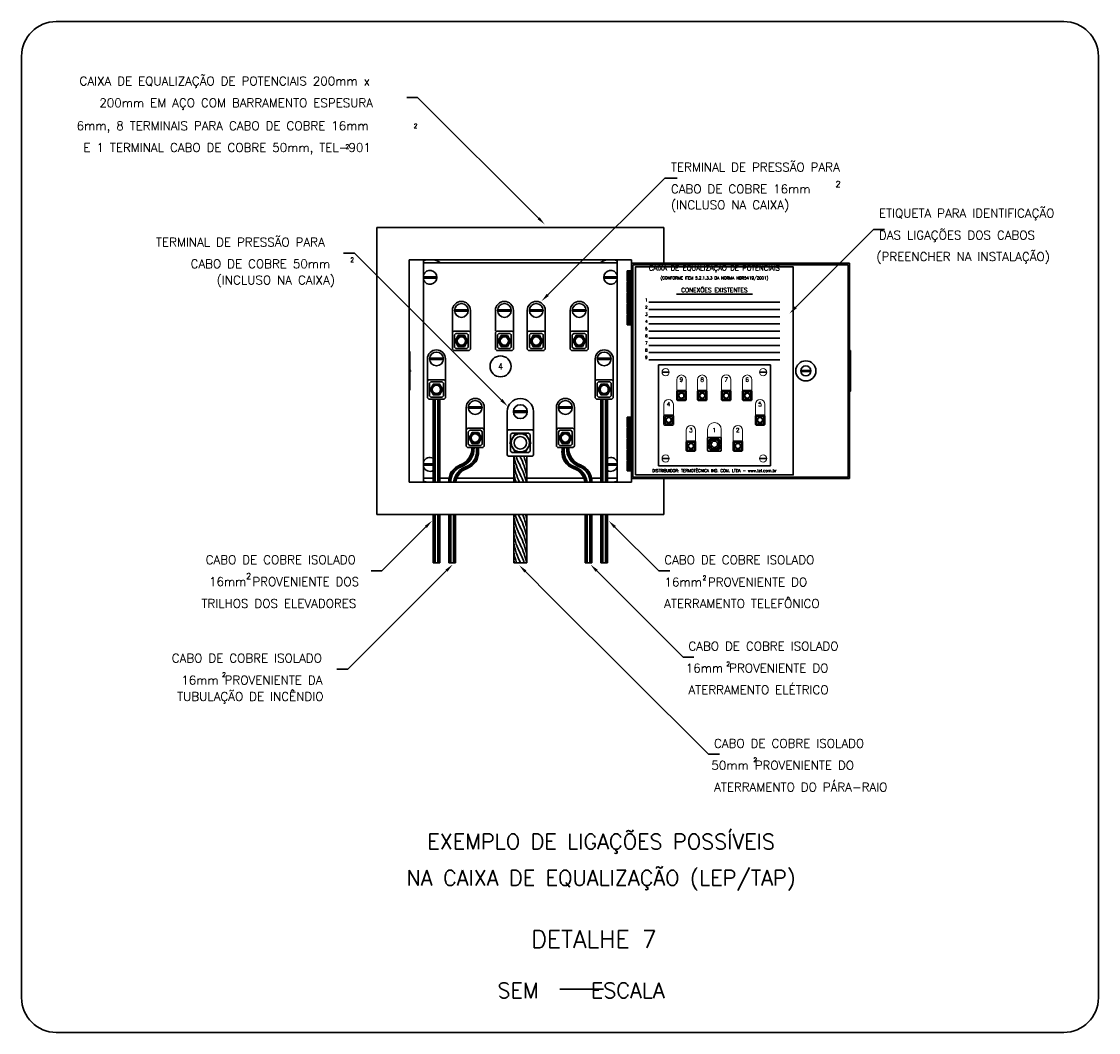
# Model space of a CAD drawing. Header units: millimetres. Extents: x 659 to 1031, y -73 to 11.
# Tile 116 of 141: x 954 to 979, y -47 to -23. Entities that reach past the tile are written whole.
import ezdxf

# ---------------------------------------------------------------- set-up
doc = ezdxf.new("R2010")
doc.units = ezdxf.units.MM
doc.header["$MEASUREMENT"] = 0
doc.linetypes.add('NULL', pattern=[0])
for name, color, linetype, lineweight in [('C01', 1, 'Continuous', 30), ('C015', 14, 'Continuous', 5), ('C02', 2, 'Continuous', 30), ('C025', 54, 'Continuous', 5), ('C03', 3, 'Continuous', 30), ('C04', 4, 'Continuous', 30), ('C05', 4, 'Continuous', 30), ('P-MARGEM', 4, 'Continuous', 30)]:
    doc.layers.add(name, color=color, linetype=linetype, lineweight=lineweight)
doc.styles.add('ROMANS', font='ROMANS')

msp = doc.modelspace()

# ---------------------------------------------------------------- hatches: boundary and pattern name
at = {"layer": 'C02', "linetype": 'Continuous'}
for points in [[(966.384, -27.911), (966.337, -27.958), (966.502, -28.076), (966.384, -27.911), (966.384, -27.911)], [(966.548, -29.675), (966.595, -29.722), (966.43, -29.84), (966.547, -29.675), (966.547, -29.675)], [(972.29, -30.005), (972.243, -29.958), (972.125, -30.122), (972.29, -30.005), (972.29, -30.005)], [(965.535, -32.089), (965.487, -32.136), (965.652, -32.254), (965.535, -32.089), (965.535, -32.089)], [(963.751, -34.999), (963.798, -35.047), (963.917, -34.882), (963.751, -34.999), (963.751, -34.999)], [(968.136, -35.002), (968.089, -35.049), (967.971, -34.885), (968.136, -35.002), (968.136, -35.002)], [(964.224, -36.005), (964.272, -36.052), (964.39, -35.887), (964.224, -36.005), (964.224, -36.005)], [(966.036, -36.071), (966.083, -36.024), (965.919, -35.906), (966.036, -36.071), (966.036, -36.071)], [(967.72, -36.007), (967.673, -36.055), (967.554, -35.89), (967.72, -36.007), (967.72, -36.007)]]:
    msp.add_hatch(color=2, dxfattribs=at).paths.add_polyline_path(points)

# ---------------------------------------------------------------- linework, layer by layer
at = {"layer": 'C01'}
for p, q in [((968.166, -28.962), (963.719, -28.962)), ((968.423, -29.37), (968.423, -29.152)), ((968.456, -29.37), (968.456, -29.152)), ((968.423, -29.62), (968.423, -29.403)), ((968.43, -29.395), (968.43, -29.378)), ((968.456, -29.62), (968.456, -29.403)), ((968.423, -29.871), (968.423, -29.653)), ((968.43, -29.645), (968.43, -29.628)), ((968.456, -29.871), (968.456, -29.653)), ((968.423, -30.121), (968.423, -29.904)), ((968.43, -29.895), (968.43, -29.879)), ((968.456, -30.121), (968.456, -29.904)), ((965.37, -30.531), (965.37, -30.053)), ((965.784, -30.053), (965.784, -30.563)), ((966.102, -30.563), (966.102, -30.053)), ((966.516, -30.053), (966.516, -30.563)), ((968.423, -30.371), (968.423, -30.154)), ((968.43, -30.146), (968.43, -30.129)), ((968.456, -30.371), (968.456, -30.154)), ((973.47, -30.97), (973.47, -31.914)), ((963.956, -32.09), (963.956, -33.995)), ((963.989, -32.09), (963.989, -33.995)), ((964.046, -32.09), (964.046, -33.995)), ((964.078, -32.09), (964.078, -33.995)), ((967.807, -32.09), (967.807, -33.995)), ((967.84, -32.09), (967.84, -33.995)), ((967.897, -32.09), (967.897, -33.995)), ((967.93, -32.09), (967.93, -33.995)), ((965.64, -32.823), (965.64, -32.377)), ((966.245, -32.377), (966.245, -32.823)), ((966.77, -32.791), (966.77, -32.281)), ((967.184, -32.281), (967.184, -32.791)), ((968.423, -32.512), (968.423, -32.73)), ((968.456, -32.512), (968.456, -32.73)), ((968.423, -32.763), (968.423, -32.98)), ((968.43, -32.738), (968.43, -32.755)), ((968.456, -32.763), (968.456, -32.98)), ((968.423, -33.013), (968.423, -33.231)), ((968.43, -32.988), (968.43, -33.005)), ((968.456, -33.013), (968.456, -33.231)), ((964.937, -33.287), (964.937, -33.204)), ((964.97, -33.287), (964.97, -33.204)), ((966.916, -33.287), (966.916, -33.204)), ((966.949, -33.287), (966.949, -33.204)), ((968.423, -33.264), (968.423, -33.481)), ((968.43, -33.239), (968.43, -33.255)), ((968.456, -33.264), (968.456, -33.481)), ((968.423, -33.514), (968.423, -33.731)), ((968.43, -33.489), (968.43, -33.506)), ((968.456, -33.514), (968.456, -33.731)), ((963.719, -33.904), (963.94, -33.904)), ((964.095, -33.904), (964.305, -33.904)), ((964.485, -33.904), (965.793, -33.904)), ((966.093, -33.904), (967.401, -33.904)), ((967.581, -33.904), (967.791, -33.904)), ((967.946, -33.904), (968.166, -33.904)), ((963.956, -34.736), (963.956, -35.848)), ((963.989, -34.736), (963.989, -35.848)), ((964.046, -34.736), (964.046, -35.848)), ((964.078, -34.736), (964.078, -35.848)), ((964.316, -34.736), (964.316, -35.848)), ((964.349, -34.736), (964.349, -35.848)), ((964.405, -34.736), (964.405, -35.848)), ((964.438, -34.736), (964.438, -35.848)), ((967.448, -34.736), (967.448, -35.848)), ((967.481, -34.736), (967.481, -35.848)), ((967.537, -34.736), (967.537, -35.848)), ((967.57, -34.736), (967.57, -35.848)), ((967.807, -34.736), (967.807, -35.848)), ((967.84, -34.736), (967.84, -35.848)), ((967.897, -34.736), (967.897, -35.848)), ((967.93, -34.736), (967.93, -35.848))]:
    msp.add_line(p, q, dxfattribs=at)
for points in [[(963.724, -29.278), (964.011, -29.278), (964.011, -29.309), (963.724, -29.309), (963.724, -29.278)], [(968.161, -29.278), (967.875, -29.278), (967.875, -29.309), (968.161, -29.309), (968.161, -29.278)], [(964.447, -30.037), (964.733, -30.037), (964.733, -30.069), (964.447, -30.069), (964.447, -30.037)], [(965.433, -30.037), (965.72, -30.037), (965.72, -30.069), (965.433, -30.069), (965.433, -30.037)], [(966.166, -30.037), (966.452, -30.037), (966.452, -30.069), (966.166, -30.069), (966.166, -30.037)], [(967.152, -30.037), (967.439, -30.037), (967.439, -30.069), (967.152, -30.069), (967.152, -30.037)], [(963.874, -31.151), (964.161, -31.151), (964.161, -31.183), (963.874, -31.183), (963.874, -31.151)], [(967.725, -31.151), (968.012, -31.151), (968.012, -31.183), (967.725, -31.183), (967.725, -31.151)], [(964.765, -32.265), (965.052, -32.265), (965.052, -32.297), (964.765, -32.297), (964.765, -32.265)], [(965.8, -32.361), (966.086, -32.361), (966.086, -32.393), (965.8, -32.393), (965.8, -32.361)], [(965.8, -32.361), (966.086, -32.361), (966.086, -32.393), (965.8, -32.393), (965.8, -32.361)], [(966.834, -32.265), (967.12, -32.265), (967.12, -32.297), (966.834, -32.297), (966.834, -32.265)]]:
    msp.add_lwpolyline(points, close=True, dxfattribs=at)
for points in [[(964.383, -30.563), (964.383, -30.053)], [(964.797, -30.053), (964.797, -30.563)], [(967.088, -30.563), (967.088, -30.053)], [(967.502, -30.053), (967.502, -30.563)], [(963.81, -31.677), (963.81, -31.167)], [(964.224, -31.167), (964.224, -31.677)], [(967.661, -31.677), (967.661, -31.167)], [(968.075, -31.167), (968.075, -31.677)], [(964.702, -32.791), (964.702, -32.281)], [(965.115, -32.281), (965.115, -32.791)], [(963.94, -33.606), (963.724, -33.606), (963.724, -33.574), (963.94, -33.574)], [(967.946, -33.606), (968.161, -33.606), (968.161, -33.574), (967.946, -33.574)]]:
    msp.add_lwpolyline(points, dxfattribs=at)
for centre in [(964.59, -30.053), (965.577, -30.053), (966.309, -30.053), (967.296, -30.053), (964.017, -31.167), (967.868, -31.167), (964.908, -32.281), (966.977, -32.281), (965.943, -32.377), (965.943, -32.377)]:
    msp.add_circle(centre, 0.159, dxfattribs=at)
for centre, radius, start, end in [((963.868, -29.294), 0.412, 100.701, 111.1), ((963.868, -29.294), 0.412, 53.5562, 79.2987), ((968.018, -29.294), 0.412, 100.701, 126.444), ((968.018, -29.294), 0.412, 68.8998, 79.2987), ((963.868, -29.294), 0.159, 201.33, 158.67), ((968.018, -29.294), 0.159, 21.3301, 338.67), ((964.59, -30.053), 0.207, 0, 180), ((965.577, -30.053), 0.207, 0, 180), ((965.577, -30.053), 0.207, 0, 180), ((966.309, -30.053), 0.207, 0, 180), ((967.296, -30.053), 0.207, 0, 180), ((964.017, -31.167), 0.207, 0, 180), ((967.868, -31.167), 0.207, 0, 180), ((964.908, -32.281), 0.207, 0, 180), ((965.943, -32.377), 0.302, 0, 180), ((966.977, -32.281), 0.207, 0, 180), ((964.434, -33.224), 0.414, 289.231, 2.9103), ((964.434, -33.224), 0.447, 289.231, 2.9103), ((964.589, -33.307), 0.348, 289.231, 2.9103), ((964.589, -33.307), 0.381, 289.231, 2.9103), ((967.296, -33.307), 0.381, 177.09, 250.769), ((967.296, -33.307), 0.348, 177.09, 250.769), ((967.452, -33.224), 0.447, 177.09, 250.769), ((967.452, -33.224), 0.414, 177.09, 250.769), ((963.868, -33.59), 0.159, 63.0345, 158.67), ((964.696, -33.975), 0.381, 109.231, 182.91), ((967.169, -33.37), 1.391, 188.48, 206.703), ((967.169, -33.168), 1.391, 189.419, 208.21), ((967.169, -32.967), 1.391, 197.974, 208.21), ((967.169, -32.765), 1.391, 206.969, 208.21), ((964.41, -34.214), 1.725, 12.6958, 27.3042), ((964.41, -34.415), 1.725, 14.1111, 27.3042), ((964.41, -34.012), 1.725, 12.6958, 20.9362), ((964.41, -33.811), 1.725, 12.6958, 13.9137), ((967.19, -33.975), 0.381, 357.09, 70.7688), ((968.018, -33.59), 0.159, 21.3301, 116.966), ((963.868, -33.59), 0.159, 201.33, 296.966), ((964.696, -33.975), 0.348, 109.231, 182.91), ((964.851, -34.058), 0.447, 109.231, 170.93), ((964.851, -34.058), 0.414, 109.231, 170.93), ((967.169, -33.571), 1.391, 188.48, 197.724), ((964.41, -34.617), 1.725, 21.1415, 27.3042), ((967.035, -34.058), 0.414, 9.0696, 70.7688), ((967.035, -34.058), 0.447, 9.0696, 70.7688), ((967.19, -33.975), 0.348, 357.09, 70.7688), ((968.018, -33.59), 0.159, 243.034, 338.67), ((963.868, -33.59), 0.412, 248.9, 259.299), ((965.098, -33.687), 1.197, 194.665, 194.913), ((967.169, -33.773), 1.391, 188.48, 189.178), ((966.681, -34.876), 1.197, 47.3714, 47.4516), ((968.949, -33.687), 1.197, 194.665, 194.913), ((968.018, -33.59), 0.412, 280.701, 291.1), ((967.169, -34.579), 1.391, 188.48, 208.21), ((967.169, -34.378), 1.391, 194.924, 208.21), ((967.169, -34.176), 1.391, 203.732, 208.21), ((964.41, -35.625), 1.725, 12.6958, 27.3042), ((964.41, -35.423), 1.725, 12.6958, 23.484), ((964.41, -35.222), 1.725, 12.6958, 16.3572), ((967.169, -34.781), 1.391, 188.48, 208.21), ((964.41, -35.827), 1.725, 12.6958, 27.3042), ((967.169, -34.98), 1.391, 188.48, 208.21), ((964.41, -36.028), 1.725, 12.6958, 27.3042), ((967.169, -35.181), 1.391, 188.48, 208.21), ((967.169, -35.383), 1.391, 188.48, 199.526), ((964.41, -36.23), 1.725, 12.6958, 27.3042), ((967.169, -35.585), 1.391, 188.48, 190.912), ((964.41, -36.429), 1.725, 19.6725, 27.3042), ((964.41, -36.63), 1.725, 26.9692, 27.3042)]:
    msp.add_arc(centre, radius, start, end, dxfattribs=at)
at = {"layer": 'C015'}
for p, q in [((970.012, -31.908), (970.012, -31.643)), ((970.227, -31.643), (970.227, -31.908)), ((970.562, -31.907), (970.562, -31.642)), ((970.778, -31.642), (970.778, -31.907)), ((970.241, -32.986), (970.241, -32.787)), ((970.556, -32.787), (970.556, -32.986)), ((970.829, -33.068), (970.829, -32.803)), ((971.045, -32.803), (971.045, -33.068))]:
    msp.add_line(p, q, dxfattribs=at)
for points in [[(969.204, -31.462), (969.354, -31.462), (969.354, -31.479), (969.204, -31.479), (969.204, -31.462)], [(971.592, -31.462), (971.442, -31.462), (971.442, -31.479), (971.592, -31.479), (971.592, -31.462)], [(969.204, -33.444), (969.354, -33.444), (969.354, -33.461), (969.204, -33.461), (969.204, -33.444)], [(971.592, -33.444), (971.442, -33.444), (971.442, -33.461), (971.592, -33.461), (971.592, -33.444)]]:
    msp.add_lwpolyline(points, close=True, dxfattribs=at)
for points in [[(969.536, -31.908), (969.536, -31.643)], [(969.751, -31.643), (969.751, -31.908)], [(971.045, -31.908), (971.045, -31.643)], [(971.261, -31.643), (971.261, -31.908)], [(969.24, -32.472), (969.24, -32.207)], [(969.456, -32.207), (969.456, -32.472)], [(971.34, -32.472), (971.34, -32.207)], [(971.556, -32.207), (971.556, -32.472)], [(969.752, -33.068), (969.752, -32.803)], [(969.967, -32.803), (969.967, -33.068)]]:
    msp.add_lwpolyline(points, dxfattribs=at)
for centre in [(969.279, -31.47), (971.517, -31.47), (969.279, -33.453), (971.517, -33.453)]:
    msp.add_circle(centre, 0.0829, dxfattribs=at)
for centre, radius in [((969.643, -31.643), 0.108), ((970.119, -31.643), 0.108), ((970.119, -31.643), 0.108), ((970.67, -31.642), 0.108), ((971.153, -31.643), 0.108), ((969.348, -32.207), 0.108), ((971.448, -32.207), 0.108), ((970.398, -32.787), 0.157), ((969.859, -32.803), 0.108), ((970.937, -32.803), 0.108)]:
    msp.add_arc(centre, radius, 0, 180, dxfattribs=at)
at = {"layer": 'C02'}
for p, q in [((963.586, -25.16), (963.336, -25.16)), ((963.586, -25.16), (966.36, -27.934)), ((969.257, -27.013), (967.173, -29.096)), ((969.257, -27.013), (969.544, -27.013)), ((974.051, -28.197), (972.266, -29.981)), ((974.051, -28.197), (974.301, -28.197)), ((962.134, -28.736), (961.884, -28.736)), ((962.134, -28.736), (964.909, -31.51)), ((963.719, -28.889), (963.719, -33.995)), ((968.166, -33.995), (968.166, -28.889)), ((967.173, -29.096), (966.571, -29.698)), ((968.397, -29.144), (968.479, -29.144)), ((968.397, -29.378), (968.397, -29.144)), ((968.479, -29.144), (968.496, -29.144)), ((968.479, -29.144), (968.479, -30.38)), ((968.479, -29.378), (968.397, -29.378)), ((968.479, -29.395), (968.397, -29.395)), ((968.397, -29.628), (968.397, -29.395)), ((968.479, -29.628), (968.397, -29.628)), ((968.479, -29.645), (968.397, -29.645)), ((968.397, -29.879), (968.397, -29.645)), ((968.479, -29.879), (968.397, -29.879)), ((968.479, -29.895), (968.397, -29.895)), ((968.397, -30.129), (968.397, -29.895)), ((968.897, -29.867), (971.899, -29.867)), ((968.479, -30.129), (968.397, -30.129)), ((968.479, -30.146), (968.397, -30.146)), ((968.397, -30.38), (968.397, -30.146)), ((968.897, -30.032), (971.899, -30.032)), ((968.479, -30.38), (968.397, -30.38)), ((968.479, -30.38), (968.496, -30.38)), ((968.897, -30.197), (971.899, -30.197)), ((968.897, -30.361), (971.899, -30.361)), ((968.897, -30.526), (971.899, -30.526)), ((968.897, -30.691), (971.899, -30.691)), ((968.897, -30.856), (971.899, -30.856)), ((963.4, -30.997), (963.39, -30.997)), ((963.406, -31.88), (963.406, -31.004)), ((968.897, -31.02), (971.899, -31.02)), ((968.897, -31.185), (971.899, -31.185)), ((969.113, -31.305), (969.113, -33.618)), ((971.683, -31.305), (969.113, -31.305)), ((971.683, -31.305), (971.683, -33.618)), ((964.909, -31.51), (965.511, -32.113)), ((963.4, -31.887), (963.39, -31.887)), ((963.94, -32.09), (964.095, -32.09)), ((963.94, -32.09), (963.94, -33.995)), ((964.095, -32.09), (964.095, -33.995)), ((967.791, -32.09), (967.791, -33.995)), ((967.791, -32.09), (967.946, -32.09)), ((967.946, -32.09), (967.946, -33.995)), ((968.496, -32.504), (968.397, -32.504)), ((968.397, -32.504), (968.397, -32.738)), ((968.479, -32.504), (968.479, -33.74)), ((968.479, -32.504), (968.496, -32.504)), ((968.496, -32.621), (968.496, -32.451)), ((965.64, -33.364), (965.64, -32.823)), ((965.672, -32.791), (966.213, -32.791)), ((966.245, -32.823), (966.245, -33.364)), ((968.479, -32.738), (968.397, -32.738)), ((968.479, -32.755), (968.397, -32.755)), ((968.397, -32.755), (968.397, -32.988)), ((969.257, -32.687), (969.439, -32.687)), ((969.299, -32.687), (969.397, -32.687)), ((971.399, -32.687), (971.497, -32.687)), ((965.72, -33.054), (965.72, -32.902)), ((968.479, -32.988), (968.397, -32.988)), ((968.479, -33.005), (968.397, -33.005)), ((968.397, -33.005), (968.397, -33.239)), ((970.241, -33.267), (970.241, -32.986)), ((970.257, -32.969), (970.539, -32.969)), ((970.282, -33.106), (970.282, -33.027)), ((970.556, -32.986), (970.556, -33.267)), ((964.797, -33.204), (965.02, -33.204)), ((964.986, -33.287), (964.986, -33.204)), ((966.9, -33.287), (966.9, -33.204)), ((968.479, -33.239), (968.397, -33.239)), ((968.479, -33.255), (968.397, -33.255)), ((968.397, -33.255), (968.397, -33.489)), ((969.801, -33.284), (969.917, -33.284)), ((970.539, -33.284), (970.257, -33.284)), ((966.213, -33.396), (965.672, -33.396)), ((965.793, -33.396), (965.793, -33.995)), ((966.093, -33.396), (966.093, -33.995)), ((968.479, -33.489), (968.397, -33.489)), ((968.479, -33.506), (968.397, -33.506)), ((968.397, -33.506), (968.397, -33.74)), ((971.683, -33.618), (969.113, -33.618)), ((968.397, -33.74), (968.496, -33.74)), ((968.479, -33.74), (968.496, -33.74)), ((963.94, -34.736), (963.94, -35.848)), ((964.095, -34.736), (964.095, -35.848)), ((964.299, -34.736), (964.299, -35.848)), ((964.454, -34.736), (964.454, -35.848)), ((965.793, -34.736), (965.793, -35.848)), ((966.093, -34.736), (966.093, -35.848)), ((967.432, -34.736), (967.432, -35.848)), ((967.587, -34.736), (967.587, -35.848)), ((967.791, -34.736), (967.791, -35.848)), ((967.946, -34.736), (967.946, -35.848)), ((962.765, -36.033), (963.775, -35.023)), ((969.122, -36.036), (968.112, -35.026)), ((964.095, -35.848), (963.94, -35.848)), ((964.454, -35.848), (964.299, -35.848)), ((965.793, -35.848), (966.093, -35.848)), ((967.587, -35.848), (967.432, -35.848)), ((967.946, -35.848), (967.791, -35.848)), ((961.983, -38.293), (964.248, -36.028)), ((962.765, -36.033), (962.515, -36.033)), ((966.662, -36.65), (966.06, -36.048)), ((969.679, -38.015), (967.696, -36.031)), ((969.122, -36.036), (969.372, -36.036)), ((970.265, -40.245), (966.662, -36.65)), ((969.679, -38.015), (969.929, -38.015)), ((961.983, -38.293), (961.733, -38.293)), ((970.265, -40.245), (970.515, -40.245))]:
    msp.add_line(p, q, dxfattribs=at)
for points in [[(968.586, -33.83), (972.21, -33.83), (972.21, -29.054), (968.586, -29.054), (968.586, -33.83)], [(964.662, -30.878), (964.733, -30.754), (964.662, -30.63), (964.518, -30.63), (964.447, -30.754), (964.518, -30.878), (964.662, -30.878)], [(965.648, -30.878), (965.72, -30.754), (965.648, -30.63), (965.505, -30.63), (965.433, -30.754), (965.505, -30.878), (965.648, -30.878)], [(966.38, -30.878), (966.452, -30.754), (966.38, -30.63), (966.237, -30.63), (966.166, -30.754), (966.237, -30.878), (966.38, -30.878)], [(967.367, -30.878), (967.439, -30.754), (967.367, -30.63), (967.224, -30.63), (967.152, -30.754), (967.224, -30.878), (967.367, -30.878)], [(972.394, -31.43), (972.602, -31.43), (972.602, -31.453), (972.394, -31.453), (972.394, -31.43)], [(964.089, -31.992), (964.161, -31.868), (964.089, -31.743), (963.946, -31.743), (963.874, -31.868), (963.946, -31.992), (964.089, -31.992)], [(967.94, -31.992), (968.012, -31.868), (967.94, -31.743), (967.797, -31.743), (967.725, -31.868), (967.797, -31.992), (967.94, -31.992)], [(964.98, -33.106), (965.052, -32.981), (964.98, -32.857), (964.837, -32.857), (964.765, -32.981), (964.837, -33.106), (964.98, -33.106)], [(967.049, -33.106), (967.12, -32.981), (967.049, -32.857), (966.906, -32.857), (966.834, -32.981), (966.906, -33.106), (967.049, -33.106)]]:
    msp.add_lwpolyline(points, close=True, dxfattribs=at)
for points in [[(964.383, -30.563), (964.415, -30.531), (964.415, -30.531), (964.765, -30.531), (964.797, -30.563), (964.797, -30.563), (964.797, -30.945), (964.765, -30.976), (964.765, -30.976), (964.415, -30.976), (964.383, -30.945), (964.383, -30.945), (964.383, -30.563)], [(964.431, -30.61), (964.463, -30.579), (964.463, -30.579), (964.717, -30.579), (964.749, -30.61), (964.749, -30.61), (964.749, -30.897), (964.717, -30.929), (964.717, -30.929), (964.463, -30.929), (964.431, -30.897), (964.431, -30.897), (964.431, -30.61)], [(965.37, -30.563), (965.402, -30.531), (965.402, -30.531), (965.752, -30.531), (965.784, -30.563), (965.784, -30.563), (965.784, -30.945), (965.752, -30.976), (965.752, -30.976), (965.402, -30.976), (965.37, -30.945), (965.37, -30.945), (965.37, -30.563)], [(965.418, -30.61), (965.45, -30.579), (965.45, -30.579), (965.704, -30.579), (965.736, -30.61), (965.736, -30.61), (965.736, -30.897), (965.704, -30.929), (965.704, -30.929), (965.45, -30.929), (965.418, -30.897), (965.418, -30.897), (965.418, -30.61)], [(966.102, -30.563), (966.134, -30.531), (966.134, -30.531), (966.484, -30.531), (966.516, -30.563), (966.516, -30.563), (966.516, -30.945), (966.484, -30.976), (966.484, -30.976), (966.134, -30.976), (966.102, -30.945), (966.102, -30.945), (966.102, -30.563)], [(966.15, -30.61), (966.182, -30.579), (966.182, -30.579), (966.436, -30.579), (966.468, -30.61), (966.468, -30.61), (966.468, -30.897), (966.436, -30.929), (966.436, -30.929), (966.182, -30.929), (966.15, -30.897), (966.15, -30.897), (966.15, -30.61)], [(967.088, -30.563), (967.12, -30.531), (967.12, -30.531), (967.471, -30.531), (967.502, -30.563), (967.502, -30.563), (967.502, -30.945), (967.471, -30.976), (967.471, -30.976), (967.12, -30.976), (967.088, -30.945), (967.088, -30.945), (967.088, -30.563)], [(967.136, -30.61), (967.168, -30.579), (967.168, -30.579), (967.423, -30.579), (967.455, -30.61), (967.455, -30.61), (967.455, -30.897), (967.423, -30.929), (967.423, -30.929), (967.168, -30.929), (967.136, -30.897), (967.136, -30.897), (967.136, -30.61)], [(963.81, -31.677), (963.842, -31.645), (963.842, -31.645), (964.192, -31.645), (964.224, -31.677), (964.224, -31.677), (964.224, -32.058), (964.192, -32.09), (964.192, -32.09), (963.842, -32.09), (963.81, -32.058), (963.81, -32.058), (963.81, -31.677)], [(967.661, -31.677), (967.693, -31.645), (967.693, -31.645), (968.043, -31.645), (968.075, -31.677), (968.075, -31.677), (968.075, -32.058), (968.043, -32.09), (968.043, -32.09), (967.693, -32.09), (967.661, -32.058), (967.661, -32.058), (967.661, -31.677)], [(963.858, -31.724), (963.89, -31.692), (963.89, -31.692), (964.145, -31.692), (964.176, -31.724), (964.176, -31.724), (964.176, -32.011), (964.145, -32.043), (964.145, -32.043), (963.89, -32.043), (963.858, -32.011), (963.858, -32.011), (963.858, -31.724)], [(967.709, -31.724), (967.741, -31.692), (967.741, -31.692), (967.996, -31.692), (968.027, -31.724), (968.027, -31.724), (968.027, -32.011), (967.996, -32.043), (967.996, -32.043), (967.741, -32.043), (967.709, -32.011), (967.709, -32.011), (967.709, -31.724)], [(969.536, -31.908), (969.552, -31.892), (969.552, -31.892), (969.734, -31.892), (969.751, -31.908), (969.751, -31.908), (969.751, -32.107), (969.734, -32.124), (969.734, -32.124), (969.552, -32.124), (969.536, -32.107), (969.536, -32.107), (969.536, -31.908)], [(970.012, -31.908), (970.028, -31.892), (970.028, -31.892), (970.211, -31.892), (970.227, -31.908), (970.227, -31.908), (970.227, -32.107), (970.211, -32.124), (970.211, -32.124), (970.028, -32.124), (970.012, -32.107), (970.012, -32.107), (970.012, -31.908)], [(970.562, -31.907), (970.579, -31.891), (970.579, -31.891), (970.761, -31.891), (970.778, -31.907), (970.778, -31.907), (970.778, -32.106), (970.761, -32.123), (970.761, -32.123), (970.579, -32.123), (970.562, -32.106), (970.562, -32.106), (970.562, -31.907)], [(971.045, -31.908), (971.062, -31.892), (971.062, -31.892), (971.244, -31.892), (971.261, -31.908), (971.261, -31.908), (971.261, -32.107), (971.244, -32.124), (971.244, -32.124), (971.062, -32.124), (971.045, -32.107), (971.045, -32.107), (971.045, -31.908)], [(969.561, -31.933), (969.577, -31.916), (969.577, -31.916), (969.71, -31.916), (969.726, -31.933), (969.726, -31.933), (969.726, -32.082), (969.71, -32.099), (969.71, -32.099), (969.577, -32.099), (969.561, -32.082), (969.561, -32.082), (969.561, -31.933)], [(970.037, -31.933), (970.053, -31.916), (970.053, -31.916), (970.186, -31.916), (970.203, -31.933), (970.203, -31.933), (970.203, -32.082), (970.186, -32.099), (970.186, -32.099), (970.053, -32.099), (970.037, -32.082), (970.037, -32.082), (970.037, -31.933)], [(970.587, -31.932), (970.604, -31.916), (970.604, -31.916), (970.736, -31.916), (970.753, -31.932), (970.753, -31.932), (970.753, -32.081), (970.736, -32.098), (970.736, -32.098), (970.604, -32.098), (970.587, -32.081), (970.587, -32.081), (970.587, -31.932)], [(971.07, -31.933), (971.087, -31.916), (971.087, -31.916), (971.219, -31.916), (971.236, -31.933), (971.236, -31.933), (971.236, -32.082), (971.219, -32.099), (971.219, -32.099), (971.087, -32.099), (971.07, -32.082), (971.07, -32.082), (971.07, -31.933)], [(969.24, -32.472), (969.257, -32.455), (969.257, -32.455), (969.439, -32.455), (969.456, -32.472), (969.456, -32.472), (969.456, -32.671), (969.439, -32.687), (969.439, -32.687), (969.257, -32.687), (969.24, -32.671), (969.24, -32.671), (969.24, -32.472)], [(969.265, -32.497), (969.282, -32.48), (969.282, -32.48), (969.414, -32.48), (969.431, -32.497), (969.431, -32.497), (969.431, -32.646), (969.414, -32.662), (969.414, -32.662), (969.282, -32.662), (969.265, -32.646), (969.265, -32.646), (969.265, -32.497)], [(971.34, -32.472), (971.357, -32.455), (971.357, -32.455), (971.539, -32.455), (971.556, -32.472), (971.556, -32.472), (971.556, -32.671), (971.539, -32.687), (971.539, -32.687), (971.357, -32.687), (971.34, -32.671), (971.34, -32.671), (971.34, -32.472)], [(971.365, -32.497), (971.382, -32.48), (971.382, -32.48), (971.514, -32.48), (971.531, -32.497), (971.531, -32.497), (971.531, -32.646), (971.514, -32.662), (971.514, -32.662), (971.382, -32.662), (971.365, -32.646), (971.365, -32.646), (971.365, -32.497)], [(964.702, -32.791), (964.733, -32.759), (964.733, -32.759), (965.083, -32.759), (965.115, -32.791), (965.115, -32.791), (965.115, -33.172), (965.083, -33.204), (965.083, -33.204), (964.733, -33.204), (964.702, -33.172), (964.702, -33.172), (964.702, -32.791)], [(964.749, -32.838), (964.781, -32.806), (964.781, -32.806), (965.036, -32.806), (965.067, -32.838), (965.067, -32.838), (965.067, -33.125), (965.036, -33.157), (965.036, -33.157), (964.781, -33.157), (964.749, -33.125), (964.749, -33.125), (964.749, -32.838)], [(965.72, -33.054), (965.72, -32.902), (965.752, -32.871), (965.752, -32.871), (966.134, -32.871), (966.166, -32.902), (966.166, -32.902), (966.166, -33.054)], [(966.77, -32.791), (966.802, -32.759), (966.802, -32.759), (967.152, -32.759), (967.184, -32.791), (967.184, -32.791), (967.184, -33.172), (967.152, -33.204), (967.152, -33.204), (966.802, -33.204), (966.77, -33.172), (966.77, -33.172), (966.77, -32.791)], [(966.818, -32.838), (966.85, -32.806), (966.85, -32.806), (967.105, -32.806), (967.136, -32.838), (967.136, -32.838), (967.136, -33.125), (967.105, -33.157), (967.105, -33.157), (966.85, -33.157), (966.818, -33.125), (966.818, -33.125), (966.818, -32.838)], [(966.166, -33.126), (966.166, -33.284), (966.134, -33.316), (966.134, -33.316), (965.752, -33.316), (965.72, -33.284), (965.72, -33.284), (965.72, -33.126)], [(969.752, -33.068), (969.768, -33.052), (969.768, -33.052), (969.951, -33.052), (969.967, -33.068), (969.967, -33.068), (969.967, -33.267), (969.951, -33.284), (969.951, -33.284), (969.768, -33.284), (969.752, -33.267), (969.752, -33.267), (969.752, -33.068)], [(969.776, -33.093), (969.793, -33.077), (969.793, -33.077), (969.926, -33.077), (969.942, -33.093), (969.942, -33.093), (969.942, -33.243), (969.926, -33.259), (969.926, -33.259), (969.793, -33.259), (969.776, -33.243), (969.776, -33.243), (969.776, -33.093)], [(970.282, -33.106), (970.282, -33.027), (970.299, -33.01), (970.299, -33.01), (970.498, -33.01), (970.514, -33.027), (970.514, -33.027), (970.514, -33.106)], [(970.829, -33.068), (970.846, -33.052), (970.846, -33.052), (971.028, -33.052), (971.045, -33.068), (971.045, -33.068), (971.045, -33.267), (971.028, -33.284), (971.028, -33.284), (970.846, -33.284), (970.829, -33.267), (970.829, -33.267), (970.829, -33.068)], [(970.854, -33.093), (970.871, -33.077), (970.871, -33.077), (971.003, -33.077), (971.02, -33.093), (971.02, -33.093), (971.02, -33.243), (971.003, -33.259), (971.003, -33.259), (970.871, -33.259), (970.854, -33.243), (970.854, -33.243), (970.854, -33.093)], [(970.514, -33.144), (970.514, -33.226), (970.498, -33.243), (970.498, -33.243), (970.299, -33.243), (970.282, -33.226), (970.282, -33.226), (970.282, -33.144)]]:
    msp.add_lwpolyline(points, dxfattribs=at)
for centre, radius in [((964.59, -30.754), 0.124), ((964.59, -30.754), 0.0955), ((965.577, -30.754), 0.124), ((965.577, -30.754), 0.0955), ((965.577, -30.754), 0.0955), ((966.309, -30.754), 0.124), ((966.309, -30.754), 0.0955), ((967.296, -30.754), 0.124), ((967.296, -30.754), 0.0955), ((965.488, -31.337), 0.241), ((972.498, -31.442), 0.231), ((972.498, -31.442), 0.115), ((964.017, -31.868), 0.124), ((964.017, -31.868), 0.0955), ((967.868, -31.868), 0.126), ((967.868, -31.868), 0.0955), ((964.908, -32.981), 0.124), ((966.977, -32.981), 0.124), ((964.908, -32.981), 0.0955), ((966.977, -32.981), 0.0955)]:
    msp.add_circle(centre, radius, dxfattribs=at)
for centre, radius, start, end in [((963.4, -31.004), 0.00659, 0, 90), ((963.406, -31.442), 0.0165, 270, 90), ((963.4, -31.88), 0.00659, 270, 0), ((965.672, -32.823), 0.0318, 90, 180), ((966.213, -32.823), 0.0318, 0, 90), ((970.257, -32.986), 0.0166, 90, 180), ((970.539, -32.986), 0.0166, 0, 90), ((964.434, -33.224), 0.397, 289.231, 2.9103), ((964.589, -33.307), 0.397, 289.231, 2.9103), ((965.672, -33.364), 0.0318, 180, 270), ((966.213, -33.364), 0.0318, 270, 0), ((967.296, -33.307), 0.397, 177.09, 250.769), ((967.452, -33.224), 0.397, 177.09, 250.769), ((970.257, -33.267), 0.0166, 180, 270), ((970.539, -33.267), 0.0166, 270, 0), ((964.696, -33.975), 0.397, 109.231, 182.91), ((967.19, -33.975), 0.397, 357.09, 70.7688), ((964.851, -34.058), 0.397, 109.231, 170.93), ((967.035, -34.058), 0.397, 9.0696, 70.7688)]:
    msp.add_arc(centre, radius, start, end, dxfattribs=at)
at = {"layer": 'C025'}
for points in [[(969.681, -32.072), (969.718, -32.008), (969.681, -31.943), (969.606, -31.943), (969.569, -32.008), (969.606, -32.072), (969.681, -32.072)], [(970.157, -32.072), (970.194, -32.008), (970.157, -31.943), (970.082, -31.943), (970.045, -32.008), (970.082, -32.072), (970.157, -32.072)], [(970.707, -32.071), (970.745, -32.007), (970.707, -31.942), (970.633, -31.942), (970.596, -32.007), (970.633, -32.071), (970.707, -32.071)], [(971.19, -32.072), (971.228, -32.008), (971.19, -31.943), (971.116, -31.943), (971.078, -32.008), (971.116, -32.072), (971.19, -32.072)], [(969.385, -32.636), (969.423, -32.571), (969.385, -32.507), (969.311, -32.507), (969.274, -32.571), (969.311, -32.636), (969.385, -32.636)], [(971.485, -32.636), (971.523, -32.571), (971.485, -32.507), (971.411, -32.507), (971.373, -32.571), (971.411, -32.636), (971.485, -32.636)], [(969.897, -33.233), (969.934, -33.168), (969.897, -33.103), (969.822, -33.103), (969.785, -33.168), (969.822, -33.233), (969.897, -33.233)], [(970.974, -33.233), (971.012, -33.168), (970.974, -33.103), (970.9, -33.103), (970.862, -33.168), (970.9, -33.233), (970.974, -33.233)]]:
    msp.add_lwpolyline(points, close=True, dxfattribs=at)
for centre, radius in [((969.643, -32.008), 0.0646), ((969.643, -32.008), 0.0497), ((970.119, -32.008), 0.0648), ((970.119, -32.008), 0.0497), ((970.119, -32.008), 0.0497), ((970.67, -32.007), 0.0644), ((970.67, -32.007), 0.0497), ((971.153, -32.008), 0.0646), ((971.153, -32.008), 0.0497), ((969.348, -32.571), 0.0646), ((969.348, -32.571), 0.0497), ((971.448, -32.571), 0.0654), ((971.448, -32.571), 0.0497), ((969.859, -33.168), 0.0646), ((969.859, -33.168), 0.0497), ((970.937, -33.168), 0.0646), ((970.937, -33.168), 0.0497)]:
    msp.add_circle(centre, radius, dxfattribs=at)
at = {"layer": 'C03'}
for p, q in [((962.649, -28.148), (962.649, -34.736)), ((969.237, -28.148), (962.649, -28.148)), ((969.237, -28.971), (969.237, -28.148)), ((963.39, -28.889), (963.39, -33.995)), ((968.496, -28.889), (963.39, -28.889)), ((968.496, -33.995), (968.496, -28.889)), ((973.503, -28.971), (968.496, -28.971)), ((968.529, -29.004), (968.529, -33.88)), ((973.47, -29.004), (968.529, -29.004)), ((973.47, -30.97), (973.47, -29.004)), ((973.503, -30.961), (973.503, -28.971)), ((973.492, -31.892), (973.492, -30.992)), ((973.525, -31.901), (973.525, -30.983)), ((973.47, -33.88), (973.47, -31.914)), ((973.503, -33.913), (973.503, -31.923)), ((965.823, -32.887), (965.704, -33.093)), ((965.704, -33.093), (965.823, -33.3)), ((966.062, -32.887), (965.823, -32.887)), ((966.182, -33.093), (966.062, -32.887)), ((966.062, -33.3), (966.182, -33.093)), ((970.336, -33.019), (970.274, -33.127)), ((970.274, -33.127), (970.336, -33.234)), ((970.46, -33.019), (970.336, -33.019)), ((970.522, -33.127), (970.46, -33.019)), ((970.46, -33.234), (970.522, -33.127)), ((965.823, -33.3), (966.062, -33.3)), ((970.336, -33.234), (970.46, -33.234)), ((963.39, -33.995), (968.496, -33.995)), ((968.496, -33.913), (973.503, -33.913)), ((968.529, -33.88), (973.47, -33.88)), ((969.237, -34.736), (969.237, -33.913)), ((962.649, -34.736), (969.237, -34.736))]:
    msp.add_line(p, q, dxfattribs=at)
for centre, radius in [((965.943, -33.093), 0.21), ((965.943, -33.093), 0.143), ((970.398, -33.127), 0.109), ((970.398, -33.127), 0.0746)]:
    msp.add_circle(centre, radius, dxfattribs=at)
for centre, start, end in [((973.481, -30.97), 180, 270), ((973.481, -30.992), 0, 90), ((973.514, -30.961), 180, 270), ((973.514, -30.983), 0, 90), ((973.481, -31.892), 270, 0), ((973.481, -31.914), 90, 180), ((973.514, -31.923), 90, 180), ((973.514, -31.901), 270, 0)]:
    msp.add_arc(centre, 0.0109, start, end, dxfattribs=at)
at = {"layer": 'C04'}
msp.add_line((971.274, -29.676), (969.53, -29.676), dxfattribs=at)
at = {"layer": 'C04', "color": 5}
msp.add_line((966.849, -45.642), (967.849, -45.642), dxfattribs=at)
at = {"layer": 'P-MARGEM'}
for p, q in [((955.29, -23.419), (978.418, -23.419)), ((954.491, -45.834), (954.491, -24.218)), ((979.216, -24.218), (979.216, -45.834)), ((978.418, -46.632), (955.29, -46.632))]:
    msp.add_line(p, q, dxfattribs=at)
for centre, start, end in [((955.29, -24.218), 90, 180), ((978.418, -24.218), 0, 90), ((955.29, -45.834), 180, 270), ((978.418, -45.834), 270, 0)]:
    msp.add_arc(centre, 0.799, start, end, dxfattribs=at)

# ---------------------------------------------------------------- texts
at = {"layer": 'C03', "linetype": 'NULL', "line_spacing_factor": 0.798, "style": 'ROMANS'}
for s, insert, char_height, width, attachment_point in [('CAIXA DE EQUALIZAÇÃO DE POTENCIAIS 200mm x', (955.822, -24.943), 0.2, 15.33333, 7), ('200mm EM AÇO COM BARRAMENTO ESPESURA', (956.278, -25.444), 0.2, 14.41905, 7), ('6mm, 8 TERMINAIS PARA CABO DE COBRE 16mm ', (955.757, -25.973), 0.2, 15.5619, 7), ('2', (963.496, -25.865), 0.1, 0.1619, 7), ('E 1 TERMINAL CABO DE COBRE 50mm, TEL-901', (955.911, -26.474), 0.2, 15.1619, 7), ('2', (961.929, -26.341), 0.1, 0.1619, 7), ('TERMINAL DE PRESSÃO PARA', (969.402, -26.863), 0.2, 8.87619, 7), ('CABO DE COBRE 16mm  ', (969.4, -27.364), 0.2, 7.80952, 7), ('2', (973.179, -27.224), 0.14, 0.22667, 7), ('(INCLUSO NA CAIXA)', (969.4, -27.797), 0.2, 6.15238, 7), ('ETIQUETA PARA IDENTIFICAÇÃO ', (974.176, -27.978), 0.2, 9.14286, 7), ('DAS LIGAÇÕES DOS CABOS ', (974.176, -28.481), 0.2, 8.24762, 7), ('TERMINAL DE PRESSÃO PARA', (957.578, -28.585), 0.2, 8.87619, 7), (' (PREENCHER NA INSTALAÇÃO)', (973.979, -28.984), 0.2, 9.37143, 7), ('CABO DE COBRE 50mm  ', (958.372, -29.084), 0.2, 7.80952, 7), ('2', (962.04, -28.941), 0.1, 0.1619, 7), ('(INCLUSO NA CAIXA)', (958.97, -29.522), 0.2, 6.15238, 7), ('(CONFORME ITEM 5.2.1.3.3 DA NORMA NBR5419/2001)', (970.398, -29.362), 0.06588, 5.62824, 8), ('1', (968.837, -29.846), 0.0659, 0.06902, 8), ('3', (968.837, -30.176), 0.0659, 0.10667, 8), ('2', (968.837, -30.011), 0.0659, 0.10667, 8), ('4', (968.837, -30.34), 0.0659, 0.11294, 8), ('5', (968.837, -30.505), 0.0659, 0.10667, 8), ('6', (968.837, -30.67), 0.0659, 0.10667, 8), ('7', (968.837, -30.834), 0.0659, 0.10667, 8), ('8', (968.837, -30.999), 0.0659, 0.10667, 8), ('9', (968.837, -31.164), 0.0659, 0.10039, 8), ('4', (965.488, -31.407), 0.14, 0.24, 8), ('CABO DE COBRE ISOLADO ', (958.719, -35.878), 0.2, 7.94286, 7), ('CABO DE COBRE ISOLADO ', (969.248, -35.882), 0.2, 7.94286, 7), ('2', (959.644, -36.225), 0.14, 0.22667, 7), ('16mm PROVENIENTE DOS ', (958.796, -36.381), 0.2, 7.84762, 7), ('16mm PROVENIENTE DO ', (969.254, -36.39), 0.2, 7.46667, 7), ('2', (970.128, -36.243), 0.1, 0.1619, 7), ('ATERRAMENTO TELEFÔNICO', (969.248, -36.885), 0.2, 7.94286, 7), ('TRILHOS DOS ELEVADORES', (958.621, -36.883), 0.2, 8.0381, 7), ('CABO DE COBRE ISOLADO ', (969.802, -37.863), 0.2, 7.94286, 7), ('CABO DE COBRE ISOLADO ', (957.941, -38.139), 0.2, 7.94286, 7), (' 16mm PROVENIENTE DO', (969.605, -38.365), 0.2, 7.80952, 7), ('2', (970.673, -38.22), 0.1, 0.1619, 7), (' 16mm PROVENIENTE DA', (958.022, -38.642), 0.2, 7.77143, 7), ('2', (959.096, -38.465), 0.1, 0.1619, 7), ('ATERRAMENTO ELÉTRICO', (969.805, -38.865), 0.2, 7.18095, 7), ('TUBULAÇÃO DE INCÊNDIO', (958.063, -39.075), 0.2, 7.6, 7), ('CABO DE COBRE ISOLADO ', (970.39, -40.095), 0.2, 7.94286, 7), ('2', (971.294, -40.422), 0.1, 0.1619, 7), (' 50mm PROVENIENTE DO ', (970.193, -40.598), 0.2, 7.86667, 7), ('ATERRAMENTO DO PÁRA-RAIO', (970.393, -41.098), 0.2, 8.97143, 7)]:
    msp.add_mtext(s, dxfattribs=dict(at, insert=insert, char_height=char_height, width=width, attachment_point=attachment_point))
at = {"layer": 'C04', "linetype": 'NULL', "attachment_point": 8, "line_spacing_factor": 0.798, "style": 'ROMANS'}
for s, insert, char_height, width in [('CONEXÕES EXISTENTES', (970.398, -29.636), 0.09882, 3.40706), ('DISTRIBUIDOR: TERMOTÉCNICA IND. COM. LTDA - www.tel.com.br', (970.398, -33.765), 0.06588, 6.52549)]:
    msp.add_mtext(s, dxfattribs=dict(at, insert=insert, char_height=char_height, width=width))
at = {"layer": 'C04', "color": 5, "linetype": 'NULL', "char_height": 0.35, "line_spacing_factor": 0.798, "style": 'ROMANS'}
for s, insert, width, attachment_point in [('EXEMPLO DE LIGAÇÕES POSSÍVEIS', (967.799, -42.525), 18.13333, 8), ('NA CAIXA DE EQUALIZAÇÃO (LEP/TAP)', (967.799, -43.376), 20.4, 8), ('SEM     ESCALA', (965.418, -45.842), 9.33333, 7)]:
    msp.add_mtext(s, dxfattribs=dict(at, insert=insert, width=width, attachment_point=attachment_point))
at = {"layer": 'C05', "linetype": 'NULL', "attachment_point": 8, "line_spacing_factor": 0.798, "style": 'ROMANS'}
for s, insert, char_height, width in [('CAIXA DE EQUALIZAÇÃO DE POTENCIAIS', (970.398, -29.172), 0.11529, 6.87372), ('9', (969.641, -31.692), 0.0988, 0.15059), ('8', (970.117, -31.692), 0.0988, 0.16), ('7', (970.668, -31.691), 0.0988, 0.16), ('6', (971.15, -31.692), 0.0988, 0.16), ('4', (969.345, -32.255), 0.0988, 0.16941), ('5', (971.446, -32.255), 0.0988, 0.16), ('3', (969.857, -32.852), 0.0988, 0.16), ('1', (970.396, -32.852), 0.0988, 0.10353), ('2', (970.934, -32.852), 0.0988, 0.16)]:
    msp.add_mtext(s, dxfattribs=dict(at, insert=insert, char_height=char_height, width=width))
at = {"layer": 'C05', "color": 4, "linetype": 'NULL', "insert": (966.194, -44.691), "char_height": 0.4, "width": 6.47619, "attachment_point": 7, "line_spacing_factor": 0.798, "style": 'ROMANS'}
msp.add_mtext('DETALHE 7', dxfattribs=at)

doc.saveas('drawing.dxf')
